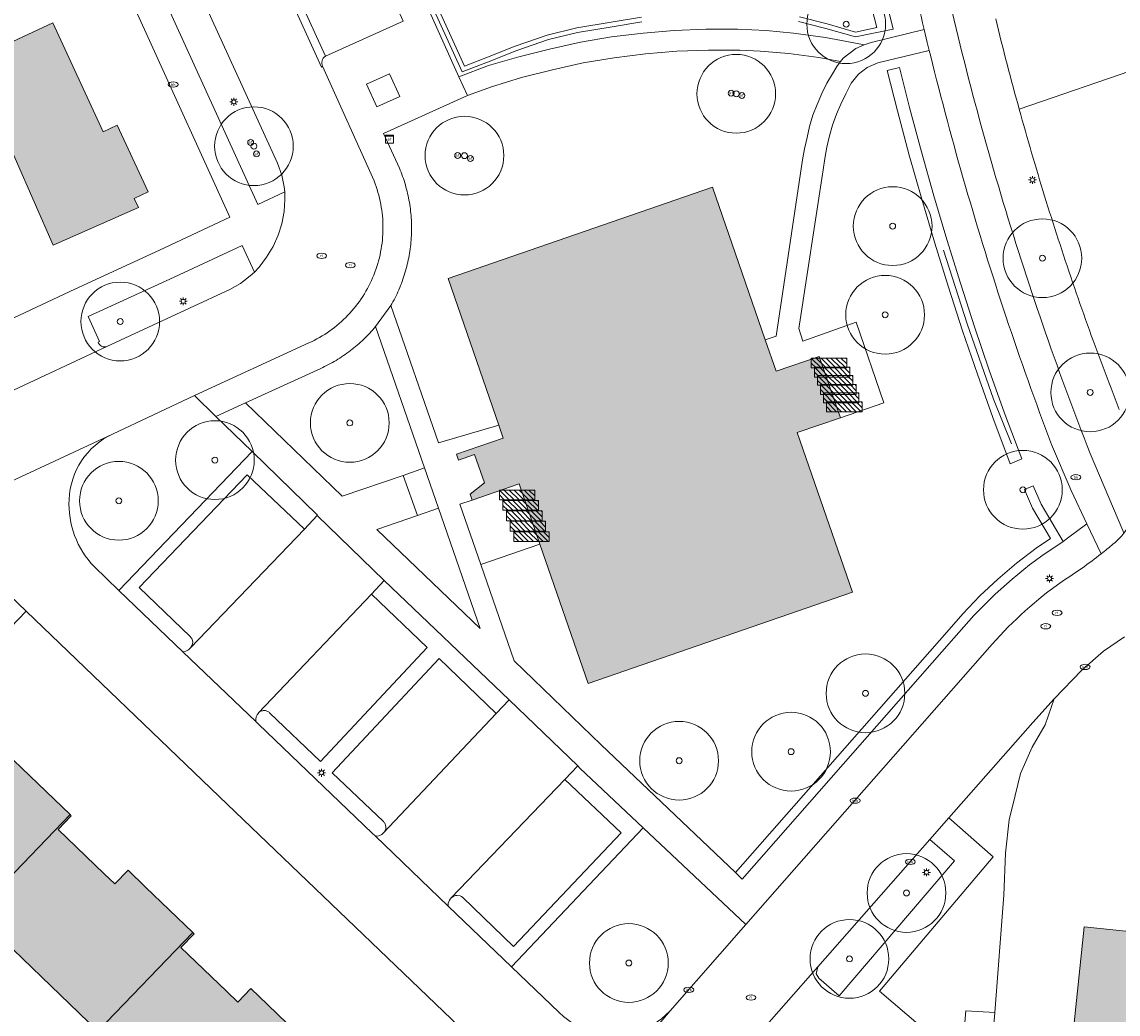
# Model space of a CAD drawing. Header units: metres. Extents: x 187482 to 189800, y 333582 to 335019.
# Tile 31 of 256: x 187856 to 187926, y 333896 to 333959. Entities that reach past the tile are written whole.
import ezdxf
from ezdxf.enums import TextEntityAlignment as Align

# ---------------------------------------------------------------- set-up
doc = ezdxf.new("R2010")
doc.units = ezdxf.units.M
doc.layers.get('0').update_dxf_attribs({"color": 252, "lineweight": 18})
for name, color, linetype, lineweight in [('B-WE-GR-BEPLANTING_CULTUUR_HEESTERS-GV', 252, 'Continuous', 18), ('B-WE-GR-BOOM-S', 252, 'Continuous', 18), ('B-WE-GR-HAAG-G', 252, 'GR-HAAG1-SO', 18), ('B-WE-IE-MEUBILAIR-S', 252, 'Continuous', 18), ('B-WE-IE-MEUBILAIR_WEGMEUBILAIR-S', 252, 'Continuous', 18), ('B-WE-OG-BEBOUWING-GV', 252, 'Continuous', 18), ('B-WE-OG-TERREIN_BEGROEID-GV', 252, 'Continuous', 18), ('B-WE-OG-TERREIN_ERF-GV', 252, 'Continuous', 18), ('B-WE-OG-WEG-GV', 252, 'Continuous', 18), ('B-WE-VH-GESLOTENVERHARDING-GV', 252, 'Continuous', 18), ('B-WE-VH-GESLOTENVERHARDING_ASFALT-GV', 252, 'Continuous', 18), ('B-WE-VH-OPENVERHARDING_BETONSTRAATSTEEN-GV', 252, 'Continuous', 18), ('B-WE-VH-OPENVERHARDING_TEGEL-GV', 252, 'Continuous', 18)]:
    doc.layers.add(name, color=color, linetype=linetype, lineweight=lineweight)
doc.layers.add('B-WE-OG-BEBOUWING-V', color=7, linetype='Continuous', lineweight=18, true_color=0xf0f0f0)
doc.styles.add('NLCS-ISO', font='NLCS-ISO.ttf')
doc.linetypes.add('GR-HAAG1-SO', pattern='A,6,[176,NLCS.SHX,S=0.125,R=0,X=0,Y=0],-2', length=8)

# ---------------------------------------------------------------- blocks, each defined once
blk = doc.blocks.new('SIE-MEUBILAIR_KAST_ELEKTRA-SO')
for points in [[(-1, 1), (1, 1), (1, 0.84), (-1, 0.84)], [(-1, 0.76), (1, 0.76), (1, -1), (-1, -1)]]:
    blk.add_lwpolyline(points, close=True)
at = {"style": 'NLCS-ISO'}
blk.add_text('et', height=0.75, dxfattribs=at).set_placement((0, 0), align=Align.MIDDLE_CENTER)
blk = doc.blocks.new('SIE-MEUBILAIR_PAAL_AFSLUITPAAL-SO')
blk.add_circle((0, 0), 0.75)
at = {"style": 'NLCS-ISO'}
blk.add_text('af', height=0.75, dxfattribs=at).set_placement((0, 0.05), align=Align.MIDDLE_CENTER)
blk = doc.blocks.new('SIE-MEUBILAIR_PAAL_LICHTMAST-SO')
for points in [[(-0.62, 0), (-1, 0)], [(-0.71, 0.71), (-0.44, 0.44)], [(0, 1), (0, 0.62)], [(0.44, 0.44), (0.71, 0.71)], [(1, 0), (0.62, 0)], [(-0.71, -0.71), (-0.44, -0.44)], [(0, -0.62), (0, -1)], [(0.44, -0.44), (0.71, -0.71)]]:
    blk.add_lwpolyline(points)
blk.add_circle((0, 0), 0.5)
blk = doc.blocks.new('SIE-MEUBILAIR_PUT_BRANDKRAAN-SO')
blk.add_ellipse((0, 0), major_axis=(1.25, 0), ratio=0.54)
at = {"style": 'NLCS-ISO'}
blk.add_text('bk', height=0.75, dxfattribs=at).set_placement((0.03, 0), align=Align.MIDDLE_CENTER)
blk = doc.blocks.new('SIE-MEUBILAIR_PUT_KOLK-SO')
blk.add_ellipse((0, 0), major_axis=(1.25, 0), ratio=0.54)
at = {"style": 'NLCS-ISO'}
blk.add_text('klk', height=0.75, dxfattribs=at).set_placement((0.03, 0), align=Align.MIDDLE_CENTER)
blk = doc.blocks.new('SIE-MEUBILAIR_PUT_RIOOLPUT-SO')
blk.add_ellipse((0, 0), major_axis=(1.25, 0), ratio=0.54)
at = {"style": 'NLCS-ISO'}
blk.add_text('ri', height=0.75, dxfattribs=at).set_placement((-0.04, 0.07), align=Align.MIDDLE_CENTER)
blk = doc.blocks.new('SIE-WEG_FIETSREK-SO')
for p, q in [((-4.5, 1.25), (-2, -1.25)), ((-4.5, 0), (-3.25, -1.25)), ((-3.25, 1.25), (-0.75, -1.25)), ((-2, 1.25), (0.5, -1.25)), ((-0.75, 1.25), (1.75, -1.25)), ((0.5, 1.25), (3, -1.25)), ((1.76, 1.25), (4.26, -1.25)), ((3.01, 1.25), (4.5, -0.24)), ((4.26, 1.25), (4.5, 1.01))]:
    blk.add_line(p, q)
at = {"flags": 128}
blk.add_lwpolyline([(4.51, -1.25), (-4.51, -1.25), (-4.51, 1.25), (4.51, 1.25), (4.51, -1.25)], close=True, dxfattribs=at)
blk = doc.blocks.new('SGR-BOOM_GBKN-SO')
at = {"color": 0, "linetype": 'ByBlock', "lineweight": 18}
for radius in [2, 0.15]:
    blk.add_circle((0, 0), radius, dxfattribs=at)

msp = doc.modelspace()

# ---------------------------------------------------------------- hatches: boundary and pattern name
at = {"layer": 'B-WE-OG-BEBOUWING-V'}
h = msp.add_hatch(color=256, dxfattribs=at)
h.dxf.hatch_style = 1
h.paths.add_polyline_path([(187848.717, 333957.764), (187851.419, 333952.156), (187854.24, 333953.53), (187857.882, 333945.278), (187863.302, 333947.671), (187863.034, 333948.244), (187863.918, 333948.658), (187861.962, 333952.897), (187861.07, 333952.483), (187857.863, 333959.404), (187852.807, 333957.056), (187851.811, 333959.2)], flags=17)
h = msp.add_hatch(color=256, dxfattribs=at)
h.dxf.hatch_style = 1
h.paths.add_polyline_path([(187907.903, 333934.323), (187906.557, 333938.217), (187903.816, 333937.269), (187903.127, 333939.261), (187899.774, 333948.96), (187882.981, 333943.153), (187886.199, 333933.848), (187886.481, 333933.031), (187883.504, 333932.002), (187883.632, 333931.633), (187884.662, 333931.99), (187885.286, 333930.184), (187884.383, 333929.46), (187884.511, 333929.091), (187887.488, 333930.12), (187888.811, 333926.292), (187891.87, 333917.447), (187908.663, 333923.253), (187905.163, 333933.375)], flags=17)
h = msp.add_hatch(color=256, dxfattribs=at)
h.dxf.hatch_style = 1
h.paths.add_polyline_path([(187852.938, 333902.855), (187858.962, 333909.118), (187855.907, 333912.056), (187854.846, 333913.076), (187854.014, 333912.211), (187853.359, 333912.841), (187850.225, 333915.855), (187845.034, 333910.456)], flags=17)
h = msp.add_hatch(color=256, dxfattribs=at)
h.dxf.hatch_style = 1
h.paths.add_polyline_path([(187858.962, 333909.118), (187852.938, 333902.855), (187860.738, 333895.355), (187866.76, 333901.618), (187863.748, 333904.516), (187862.645, 333905.577), (187861.813, 333904.712), (187861.136, 333905.363), (187858.209, 333908.177), (187859.041, 333909.042)], flags=17)
h = msp.add_hatch(color=256, dxfattribs=at)
h.dxf.hatch_style = 1
h.paths.add_polyline_path([(187860.738, 333895.355), (187868.537, 333887.855), (187874.56, 333894.119), (187871.523, 333897.039), (187870.444, 333898.077), (187869.612, 333897.212), (187868.904, 333897.893), (187866.008, 333900.677), (187866.84, 333901.542), (187866.76, 333901.618)], flags=17)
h = msp.add_hatch(color=256, dxfattribs=at)
h.dxf.hatch_style = 1
h.paths.add_polyline_path([(187921.607, 333884.91), (187921.514, 333884.021), (187921.151, 333880.535), (187925.526, 333880.171), (187934.024, 333879.235), (187936.683, 333883.248), (187935.127, 333883.54), (187935.446, 333886.841), (187932.027, 333887.177), (187932.459, 333891.401), (187932.559, 333892.382), (187935.703, 333891.994), (187936.433, 333897.912), (187931.629, 333898.411), (187931.908, 333901.096), (187923.384, 333901.983)], flags=17)

# ---------------------------------------------------------------- linework, layer by layer
at = {"layer": 'B-WE-GR-BEPLANTING_CULTUUR_HEESTERS-GV', "flags": 128}
for points in [[(187913.834, 333948.42), (187913.045, 333951.216), (187912.294, 333954.024), (187911.649, 333956.568), (187910.873, 333956.371), (187911.52, 333953.822), (187912.274, 333951.004), (187913.065, 333948.198), (187913.894, 333945.403), (187914.76, 333942.618), (187915.663, 333939.846), (187916.603, 333937.086), (187917.58, 333934.338), (187918.681, 333931.392), (187919.417, 333931.707), (187918.332, 333934.611), (187917.359, 333937.349), (187916.422, 333940.099), (187915.522, 333942.861), (187914.66, 333945.636)], [(187870.217, 333930.695), (187873.847, 333927.242), (187874.654, 333928.103), (187874.679, 333928.129), (187870.523, 333932.17), (187862.064, 333923.354), (187866.123, 333919.46), (187866.31, 333919.494), (187866.48, 333919.578), (187866.62, 333919.707), (187866.718, 333919.869), (187866.755, 333920.065), (187866.744, 333920.165), (187866.713, 333920.26), (187866.601, 333920.425), (187863.351, 333923.539)], [(187895.371, 333908.279), (187891.352, 333912.074), (187891.215, 333912.206), (187890.399, 333911.344), (187893.964, 333907.957), (187887.134, 333900.742), (187883.904, 333903.841), (187883.826, 333903.904), (187883.737, 333903.95), (187883.54, 333903.986), (187883.44, 333903.975), (187883.345, 333903.944), (187883.182, 333903.837), (187883.06, 333903.684), (187882.993, 333903.5), (187882.986, 333903.305), (187887.01, 333899.447)]]:
    msp.add_lwpolyline(points, close=True, dxfattribs=at)
for points in [[(187920.685, 333925.548), (187922.04, 333926.469), (187920.649, 333928.83), (187920.15, 333929.996), (187919.598, 333929.76), (187920.102, 333928.583), (187921.24, 333926.651), (187920.334, 333926.035), (187919.092, 333925.083), (187917.9, 333924.072), (187916.761, 333923.002), (187915.677, 333921.877), (187914.661, 333920.711), (187901.229, 333905.433), (187901.664, 333905.019), (187915.112, 333920.316)], [(187882.402, 333919.031), (187886.037, 333915.541), (187886.867, 333916.395), (187878.921, 333923.992), (187878.109, 333923.121), (187881.644, 333919.735), (187874.869, 333912.494), (187871.641, 333915.589)], [(187878.866, 333908.681), (187875.619, 333911.77), (187882.402, 333919.031)], [(187870.938, 333915.576), (187870.926, 333915.563)], [(187870.757, 333915.034), (187870.942, 333914.857), (187878.151, 333907.938), (187878.339, 333907.758)]]:
    msp.add_lwpolyline(points, dxfattribs=at)
at = {"layer": 'B-WE-GR-BEPLANTING_CULTUUR_HEESTERS-GV'}
for points in [[(187915.112, 333920.316, -0.06247), (187920.685, 333925.548)], [(187870.926, 333915.563, 0.210674), (187870.757, 333915.034)], [(187871.086, 333915.679, 0.090581), (187870.938, 333915.576)], [(187871.278, 333915.724, 0.098434), (187871.086, 333915.679)], [(187871.473, 333915.693, 0.09742), (187871.278, 333915.724)], [(187871.641, 333915.589, 0.095492), (187871.473, 333915.693)], [(187878.979, 333908.516, 0.101216), (187878.866, 333908.681)], [(187879.021, 333908.32, 0.101742), (187878.979, 333908.516)], [(187878.339, 333907.758, 0.25337), (187878.879, 333907.954)], [(187878.879, 333907.954, 0.083423), (187878.985, 333908.123)], [(187878.985, 333908.123, 0.100936), (187879.021, 333908.32)]]:
    msp.add_lwpolyline(points, format="xyb", dxfattribs=at)
at = {"layer": 'B-WE-GR-HAAG-G', "ltscale": 0.2, "flags": 128}
for points in [[(187910.873, 333956.371), (187911.649, 333956.568)], [(187911.649, 333956.568), (187912.294, 333954.024)], [(187911.52, 333953.822), (187910.873, 333956.371)], [(187912.274, 333951.004), (187911.52, 333953.822)], [(187912.294, 333954.024), (187913.045, 333951.216)], [(187913.065, 333948.198), (187912.274, 333951.004)], [(187913.045, 333951.216), (187913.834, 333948.42)], [(187913.894, 333945.403), (187913.065, 333948.198)], [(187913.834, 333948.42), (187914.66, 333945.636)], [(187914.76, 333942.618), (187913.894, 333945.403)], [(187914.66, 333945.636), (187915.522, 333942.861)], [(187918.766, 333932.665), (187917.627, 333935.492), (187915.962, 333940.278), (187914.443, 333944.959)], [(187915.663, 333939.846), (187914.76, 333942.618)], [(187915.522, 333942.861), (187916.422, 333940.099)], [(187916.603, 333937.086), (187915.663, 333939.846)], [(187916.422, 333940.099), (187917.359, 333937.349)], [(187917.58, 333934.338), (187916.603, 333937.086)], [(187917.359, 333937.349), (187918.332, 333934.611)], [(187918.681, 333931.392), (187917.58, 333934.338)], [(187918.332, 333934.611), (187919.417, 333931.707)], [(187870.523, 333932.17), (187862.064, 333923.354)], [(187919.417, 333931.707), (187918.681, 333931.392)], [(187920.15, 333929.996), (187919.598, 333929.76)], [(187919.598, 333929.76), (187920.102, 333928.583)], [(187920.649, 333928.83), (187920.15, 333929.996)], [(187922.04, 333926.469), (187920.649, 333928.83)], [(187920.102, 333928.583), (187921.24, 333926.651)], [(187921.24, 333926.651), (187920.334, 333926.035)], [(187920.334, 333926.035), (187919.092, 333925.083)], [(187919.092, 333925.083), (187917.9, 333924.072)], [(187917.9, 333924.072), (187916.761, 333923.002)], [(187916.761, 333923.002), (187915.677, 333921.877)], [(187915.677, 333921.877), (187914.661, 333920.711)], [(187914.661, 333920.711), (187901.229, 333905.433)], [(187920.9, 333914.809), (187921.478, 333916.477)], [(187920.087, 333913.39), (187920.9, 333914.809)], [(187919.338, 333911.722), (187920.087, 333913.39)], [(187919.002, 333910.329), (187919.338, 333911.722)], [(187918.614, 333908.777), (187919.002, 333910.329)], [(187918.397, 333906.677), (187918.614, 333908.777)], [(187895.371, 333908.279), (187887.01, 333899.447)], [(187918.291, 333904.009), (187918.397, 333906.677)], [(187917.712, 333896.539), (187918.291, 333904.009)]]:
    msp.add_lwpolyline(points, dxfattribs=at)
at = {"layer": 'B-WE-OG-BEBOUWING-GV', "flags": 128}
for points in [[(187848.717, 333957.764), (187851.419, 333952.156), (187854.24, 333953.53), (187857.882, 333945.278), (187863.302, 333947.671), (187863.034, 333948.244), (187863.918, 333948.658), (187861.962, 333952.897), (187861.07, 333952.483), (187857.863, 333959.404), (187852.807, 333957.056), (187851.811, 333959.2)], [(187907.903, 333934.323), (187906.557, 333938.217), (187903.816, 333937.269), (187903.127, 333939.261), (187899.774, 333948.96), (187882.981, 333943.153), (187886.199, 333933.848), (187886.481, 333933.031), (187883.504, 333932.002), (187883.632, 333931.633), (187884.662, 333931.99), (187885.286, 333930.184), (187884.383, 333929.46), (187884.511, 333929.091), (187887.488, 333930.12), (187888.811, 333926.292), (187891.87, 333917.447), (187908.663, 333923.253), (187905.163, 333933.375)], [(187852.938, 333902.855), (187858.962, 333909.118), (187855.907, 333912.056), (187854.846, 333913.076), (187854.014, 333912.211), (187853.359, 333912.841), (187850.225, 333915.855), (187845.034, 333910.456)], [(187858.962, 333909.118), (187852.938, 333902.855), (187860.738, 333895.355), (187866.76, 333901.618), (187863.748, 333904.516), (187862.645, 333905.577), (187861.813, 333904.712), (187861.136, 333905.363), (187858.209, 333908.177), (187859.041, 333909.042)], [(187860.738, 333895.355), (187868.537, 333887.855), (187874.56, 333894.119), (187871.523, 333897.039), (187870.444, 333898.077), (187869.612, 333897.212), (187868.904, 333897.893), (187866.008, 333900.677), (187866.84, 333901.542), (187866.76, 333901.618)], [(187921.607, 333884.91), (187921.514, 333884.021), (187921.151, 333880.535), (187925.526, 333880.171), (187934.024, 333879.235), (187936.683, 333883.248), (187935.127, 333883.54), (187935.446, 333886.841), (187932.027, 333887.177), (187932.459, 333891.401), (187932.559, 333892.382), (187935.703, 333891.994), (187936.433, 333897.912), (187931.629, 333898.411), (187931.908, 333901.096), (187923.384, 333901.983)]]:
    msp.add_lwpolyline(points, close=True, dxfattribs=at)
at = {"layer": 'B-WE-OG-TERREIN_BEGROEID-GV', "flags": 128}
for points in [[(187856.952, 333983.925), (187852.839, 333992.981), (187850.743, 333992.198), (187854.896, 333983.047), (187857.857, 333976.566), (187861.022, 333969.611), (187865.537, 333959.621), (187870.892, 333947.863), (187872.611, 333948.661), (187872.572, 333948.976), (187872.417, 333949.729), (187872.149, 333950.491), (187867.552, 333960.534), (187863.032, 333970.569), (187859.824, 333977.646)], [(187912.274, 333951.004), (187911.52, 333953.822), (187910.873, 333956.371), (187911.649, 333956.568), (187912.294, 333954.024), (187913.045, 333951.216), (187913.834, 333948.42), (187914.66, 333945.636), (187915.522, 333942.861), (187916.422, 333940.099), (187917.359, 333937.349), (187918.332, 333934.611), (187919.417, 333931.707), (187918.681, 333931.392), (187917.58, 333934.338), (187916.603, 333937.086), (187915.663, 333939.846), (187914.76, 333942.618), (187913.894, 333945.403), (187913.065, 333948.198)], [(187881.025, 333928.103), (187878.447, 333927.225), (187885.014, 333920.928), (187882.378, 333928.576)], [(187918.291, 333904.009), (187918.397, 333906.677), (187918.614, 333908.777), (187919.002, 333910.329), (187919.338, 333911.722), (187920.087, 333913.39), (187920.9, 333914.809), (187921.478, 333916.477), (187920.115, 333914.968), (187914.782, 333908.911), (187917.61, 333906.432), (187910.383, 333897.894), (187915.588, 333893.455), (187915.866, 333896.645), (187917.712, 333896.539)], [(187901.884, 333902.128), (187895.371, 333908.279), (187887.01, 333899.447), (187890.028, 333896.554), (187890.309, 333896.292), (187890.912, 333895.846), (187891.576, 333895.498), (187892.286, 333895.255), (187893.024, 333895.123), (187893.774, 333895.106), (187894.518, 333895.203), (187895.238, 333895.412), (187895.918, 333895.728), (187896.541, 333896.145), (187897.094, 333896.652)], [(187915.141, 333906.181), (187913.58, 333907.528), (187906.46, 333899.438), (187906.353, 333898.994), (187906.536, 333898.723), (187907.825, 333897.609)]]:
    msp.add_lwpolyline(points, close=True, dxfattribs=at)
at = {"layer": 'B-WE-OG-TERREIN_BEGROEID-GV'}
for points in [[(187913.814, 333965.42, 0.010601), (187915.774, 333956.925)], [(187918.49, 333956.778, -0.00384), (187917.765, 333959.657)], [(187915.851, 333949.004, -0.01006), (187913.619, 333957.342)], [(187915.774, 333956.925, 0.010682), (187918.09, 333948.519)], [(187919.259, 333953.91, -0.003753), (187918.49, 333956.778)], [(187920.044, 333951.149, -0.003302), (187919.259, 333953.91)], [(187920.871, 333948.399, -0.003869), (187920.044, 333951.149)], [(187879.883, 333950.177, -0.029305), (187880.264, 333949.109)], [(187880.264, 333949.109, -0.02842), (187880.519, 333948.004)], [(187918.414, 333940.763, -0.010044), (187915.851, 333949.004)], [(187918.09, 333948.519, 0.010592), (187920.758, 333940.219)], [(187921.738, 333945.663, -0.004075), (187920.871, 333948.399)], [(187880.519, 333948.004, -0.02846), (187880.645, 333946.878)], [(187880.645, 333946.878, -0.0291), (187880.64, 333945.744)], [(187880.64, 333945.744, -0.028564), (187880.504, 333944.619)], [(187922.646, 333942.939, -0.003744), (187921.738, 333945.663)], [(187880.504, 333944.619, -0.028877), (187880.24, 333943.516)], [(187880.24, 333943.516, -0.028712), (187879.849, 333942.452)], [(187923.594, 333940.229, -0.003748), (187922.646, 333942.939)], [(187879.849, 333942.452, -0.0292), (187879.339, 333941.44)], [(187921.306, 333932.63, -0.010076), (187918.414, 333940.763)], [(187878.371, 333940.109, -0.014147), (187878.005, 333939.696)], [(187920.758, 333940.219, 0.010525), (187923.774, 333932.039)], [(187924.582, 333937.533, -0.003749), (187923.594, 333940.229)], [(187877.617, 333939.303, -0.015344), (187877.207, 333938.933)], [(187878.005, 333939.696, -0.014092), (187877.617, 333939.303)], [(187876.778, 333938.586, -0.011579), (187876.33, 333938.263)], [(187877.207, 333938.933, -0.012744), (187876.778, 333938.586)], [(187875.383, 333937.695, -0.012155), (187874.888, 333937.451)], [(187875.865, 333937.966, -0.01458), (187875.383, 333937.695)], [(187876.33, 333938.263, -0.013619), (187875.865, 333937.966)], [(187925.61, 333934.853, -0.003752), (187924.582, 333937.533)], [(187861.65, 333933.274, 0.278017), (187858.901, 333929.137)], [(187858.901, 333929.137, 0.20699), (187860.492, 333924.862)]]:
    msp.add_lwpolyline(points, format="xyb", dxfattribs=at)
at = {"layer": 'B-WE-OG-TERREIN_BEGROEID-GV', "flags": 128}
for points in [[(187905.616, 333951.394), (187905.778, 333952.12), (187905.934, 333952.824), (187906.155, 333953.547), (187906.427, 333954.22), (187906.716, 333954.902), (187907.034, 333955.56), (187907.399, 333956.172), (187907.678, 333956.631), (187907.907, 333956.94), (187906.519, 333957.203), (187904.627, 333957.452), (187902.802, 333957.605), (187901.52, 333957.663), (187899.511, 333957.675), (187897.515, 333957.596), (187895.52, 333957.441), (187893.538, 333957.184), (187891.551, 333956.851), (187889.607, 333956.408), (187887.651, 333955.923), (187885.73, 333955.346), (187884.211, 333954.784), (187878.884, 333952.378), (187879.883, 333950.177)], [(187913.619, 333957.342), (187913.582, 333957.491), (187913.546, 333957.639), (187910.28, 333956.86), (187909.593, 333956.566), (187909.05, 333956.148), (187908.574, 333955.564), (187908.237, 333954.89), (187907.93, 333954.245), (187907.643, 333953.603), (187907.397, 333952.901), (187907.214, 333952.22), (187907.045, 333951.506), (187906.907, 333950.793), (187906.797, 333950.063), (187905.248, 333939.99), (187905.523, 333939.184), (187908.903, 333940.383), (187910.663, 333935.263), (187907.903, 333934.323), (187905.163, 333933.375), (187908.663, 333923.253), (187891.87, 333917.447), (187888.811, 333926.292), (187885.055, 333924.993), (187887.173, 333918.881), (187892.7, 333913.554), (187901.229, 333905.433), (187914.661, 333920.711), (187915.677, 333921.877), (187916.761, 333923.002), (187917.9, 333924.072), (187919.092, 333925.083), (187920.334, 333926.035), (187921.24, 333926.651), (187920.102, 333928.583), (187919.598, 333929.76), (187920.15, 333929.996), (187920.649, 333928.83), (187922.04, 333926.469), (187922.327, 333926.664), (187923.563, 333927.584), (187922.564, 333929.693), (187921.306, 333932.63)], [(187879.339, 333941.44), (187882.364, 333932.724), (187886.199, 333933.848), (187882.981, 333943.153), (187899.774, 333948.96), (187903.127, 333939.261), (187903.823, 333939.505), (187905.494, 333950.691), (187905.616, 333951.394)], [(187880.124, 333930.654), (187881.477, 333931.144), (187878.371, 333940.109)], [(187874.888, 333937.451), (187870.107, 333935.257), (187876.254, 333929.33), (187880.124, 333930.654)], [(187870.523, 333932.17), (187868.233, 333934.397), (187866.869, 333935.723), (187861.65, 333933.274)], [(187860.492, 333924.862), (187862.064, 333923.354), (187870.523, 333932.17)], [(187923.774, 333932.039), (187925.835, 333927.168), (187925.911, 333926.989), (187926.27, 333927.486), (187926.567, 333928.022), (187926.798, 333928.589), (187926.959, 333929.181), (187927.049, 333929.787), (187927.065, 333930.4), (187927.008, 333931.01), (187926.878, 333931.609), (187926.678, 333932.188)], [(187829.316, 333894.113), (187835.344, 333900.38), (187836.187, 333901.266), (187837.456, 333902.582), (187844.205, 333909.579), (187845.034, 333910.456), (187850.225, 333915.855), (187856.166, 333922.034), (187852.539, 333925.513)]]:
    msp.add_lwpolyline(points, dxfattribs=at)
at = {"layer": 'B-WE-OG-TERREIN_ERF-GV', "flags": 128}
for points in [[(187895.291, 333959.465), (187893.396, 333959.147), (187891.207, 333958.788), (187889.363, 333958.332), (187887.348, 333957.643), (187885.484, 333956.894), (187883.862, 333956.279), (187877.886, 333969.438)], [(187877.886, 333969.438), (187883.862, 333956.279), (187885.484, 333956.894), (187887.348, 333957.643), (187889.363, 333958.332), (187891.207, 333958.788), (187893.396, 333959.147), (187895.291, 333959.465)], [(187878.159, 333969.562), (187884.019, 333956.659), (187885.375, 333957.173), (187887.243, 333957.924), (187889.278, 333958.62), (187891.147, 333959.082), (187893.347, 333959.443), (187895.257, 333959.763)], [(187895.257, 333959.763), (187893.347, 333959.443), (187891.147, 333959.082), (187889.278, 333958.62), (187887.243, 333957.924), (187885.375, 333957.173), (187884.019, 333956.659), (187878.159, 333969.562)], [(187853.607, 333939.845), (187859.273, 333942.487), (187864.643, 333944.971), (187869.122, 333947.051), (187863.8, 333958.751), (187859.272, 333968.676), (187859.073, 333968.588), (187855.456, 333966.991)], [(187881.787, 333960.123), (187883.67, 333955.976), (187885.548, 333956.693), (187887.474, 333957.251), (187889.415, 333957.731), (187891.392, 333958.18), (187893.362, 333958.501), (187895.362, 333958.75), (187897.343, 333958.921), (187899.346, 333959.001), (187901.355, 333959.001), (187903.178, 333958.913), (187904.926, 333958.748), (187906.955, 333958.475), (187908.314, 333958.215), (187909.399, 333957.995), (187909.863, 333958.151), (187913.224, 333958.973)], [(187910.853, 333960.626), (187911.254, 333959.008), (187908.851, 333958.507), (187906.975, 333959.04), (187905.247, 333959.478)], [(187905.247, 333959.478), (187906.975, 333959.04), (187908.851, 333958.507), (187911.254, 333959.008), (187910.853, 333960.626)], [(187905.298, 333959.775), (187907.053, 333959.33), (187908.862, 333958.816), (187910.203, 333959.095), (187909.877, 333960.408)], [(187909.877, 333960.408), (187910.203, 333959.095), (187908.862, 333958.816), (187907.053, 333959.33), (187905.298, 333959.775)], [(187852.807, 333957.056), (187857.863, 333959.404), (187861.07, 333952.483), (187861.962, 333952.897), (187863.918, 333948.658), (187863.034, 333948.244), (187863.302, 333947.671), (187857.882, 333945.278), (187854.24, 333953.53)], [(187887.25, 333892.232), (187868.445, 333910.259), (187856.166, 333922.034), (187850.225, 333915.855), (187853.359, 333912.841), (187854.014, 333912.211), (187854.846, 333913.076), (187855.907, 333912.056), (187858.962, 333909.118), (187859.041, 333909.042), (187858.209, 333908.177), (187861.136, 333905.363), (187861.813, 333904.712), (187862.645, 333905.577), (187863.748, 333904.516), (187866.76, 333901.618), (187866.84, 333901.542), (187866.008, 333900.677), (187868.904, 333897.893), (187869.612, 333897.212), (187870.444, 333898.077), (187871.523, 333897.039), (187874.56, 333894.119)], [(187925.956, 333920.412), (187924.612, 333919.486), (187923.244, 333918.284), (187921.478, 333916.477), (187920.9, 333914.809), (187920.087, 333913.39), (187919.338, 333911.722), (187919.002, 333910.329), (187918.614, 333908.777), (187918.397, 333906.677), (187918.291, 333904.009), (187917.712, 333896.539), (187917.121, 333889.367), (187916.8, 333885.411), (187921.607, 333884.91), (187923.384, 333901.983), (187931.908, 333901.096)]]:
    msp.add_lwpolyline(points, dxfattribs=at)
at = {"layer": 'B-WE-OG-TERREIN_ERF-GV'}
msp.add_lwpolyline([(187913.224, 333958.973, -0.008014), (187911.723, 333965.763)], format="xyb", dxfattribs=at)
at = {"layer": 'B-WE-OG-TERREIN_ERF-GV', "flags": 128}
for points in [[(187881.477, 333931.144), (187880.124, 333930.654), (187881.025, 333928.103), (187882.378, 333928.576)], [(187850.99, 333885.33), (187858.781, 333877.836), (187866.716, 333870.203), (187867.541, 333871.089), (187869.058, 333872.673), (187867.125, 333874.524), (187869.165, 333876.654), (187871.097, 333874.804), (187875.54, 333879.444), (187876.386, 333880.307), (187868.537, 333887.855), (187860.738, 333895.355), (187852.938, 333902.855), (187845.034, 333910.456), (187844.205, 333909.579), (187837.456, 333902.582), (187836.187, 333901.266), (187835.344, 333900.38), (187839.301, 333896.574), (187843.207, 333892.817)]]:
    msp.add_lwpolyline(points, close=True, dxfattribs=at)
at = {"layer": 'B-WE-OG-WEG-GV', "flags": 128}
for points in [[(187869.107, 333942.467), (187869.794, 333942.853), (187870.402, 333943.328), (187870.672, 333943.571), (187869.907, 333945.253), (187865.57, 333943.243), (187860.121, 333940.747), (187860.829, 333939.168), (187860.745, 333939.129)], [(187861.31, 333938.84), (187866.549, 333941.285), (187869.107, 333942.467)]]:
    msp.add_lwpolyline(points, dxfattribs=at)
at = {"layer": 'B-WE-OG-WEG-GV'}
msp.add_lwpolyline([(187860.745, 333939.129, 0.422113), (187861.31, 333938.84)], format="xyb", dxfattribs=at)
at = {"layer": 'B-WE-VH-GESLOTENVERHARDING-GV', "flags": 128}
msp.add_lwpolyline([(187879.247, 333956.169), (187877.793, 333955.511), (187878.449, 333954.067), (187879.904, 333954.723)], close=True, dxfattribs=at)
at = {"layer": 'B-WE-VH-GESLOTENVERHARDING_ASFALT-GV', "flags": 128}
for points in [[(187878.274, 333949.357), (187875.005, 333956.647), (187874.933, 333956.588), (187870.552, 333966.246), (187866.404, 333975.387), (187862.095, 333984.891), (187857.97, 333993.977), (187858.034, 333994.002), (187857.491, 333995.188), (187852.796, 333993.078)], [(187852.839, 333992.981), (187856.952, 333983.925), (187859.824, 333977.646), (187863.032, 333970.569), (187867.552, 333960.534), (187872.149, 333950.491), (187872.417, 333949.729), (187872.572, 333948.976), (187872.611, 333948.661), (187872.604, 333948.187), (187872.57, 333947.409), (187872.423, 333946.63), (187872.176, 333945.907), (187871.859, 333945.186), (187871.45, 333944.516), (187870.968, 333943.878), (187870.672, 333943.571), (187870.402, 333943.328), (187869.794, 333942.853), (187869.107, 333942.467), (187866.549, 333941.285), (187861.31, 333938.84), (187855.048, 333935.93)], [(187919.259, 333953.91), (187927.024, 333956.586)], [(187927.024, 333956.586), (187919.259, 333953.91)], [(187836.071, 333921.348), (187841.497, 333923.885), (187846.683, 333926.305), (187846.946, 333926.447), (187861.65, 333933.274), (187866.869, 333935.723), (187874.134, 333939.068)], [(187902.443, 333894.877), (187906.46, 333899.438), (187913.58, 333907.528), (187914.782, 333908.911), (187920.115, 333914.968), (187921.478, 333916.477), (187923.244, 333918.284), (187924.612, 333919.486), (187925.956, 333920.412)], [(187917.546, 333919.936), (187901.884, 333902.128), (187897.094, 333896.652), (187891.93, 333890.571)]]:
    msp.add_lwpolyline(points, dxfattribs=at)
at = {"layer": 'B-WE-VH-GESLOTENVERHARDING_ASFALT-GV'}
for points in [[(187917.765, 333959.657, 0.00384), (187918.49, 333956.778)], [(187918.49, 333956.778, 0.003753), (187919.259, 333953.91)], [(187919.259, 333953.91, 0.003302), (187920.044, 333951.149)], [(187920.044, 333951.149, 0.003869), (187920.871, 333948.399)], [(187878.7, 333947.89, 0.047839), (187878.274, 333949.357)], [(187920.871, 333948.399, 0.004075), (187921.738, 333945.663)], [(187878.842, 333946.37, 0.047324), (187878.7, 333947.89)], [(187878.693, 333944.85, 0.04808), (187878.842, 333946.37)], [(187921.738, 333945.663, 0.003744), (187922.646, 333942.939)], [(187878.26, 333943.385, 0.047211), (187878.693, 333944.85)], [(187877.558, 333942.029, 0.047459), (187878.26, 333943.385)], [(187922.646, 333942.939, 0.003748), (187923.594, 333940.229)], [(187876.612, 333940.83, 0.048065), (187877.558, 333942.029)], [(187875.457, 333939.831, 0.048231), (187876.612, 333940.83)], [(187874.134, 333939.068, 0.047837), (187875.457, 333939.831)], [(187923.594, 333940.229, 0.003749), (187924.582, 333937.533)], [(187924.582, 333937.533, 0.003752), (187925.61, 333934.853)], [(187925.911, 333926.989, -0.047824), (187925.235, 333926.306)], [(187925.235, 333926.306, -0.008505), (187924.465, 333925.68)], [(187924.465, 333925.68, -0.02545), (187921.985, 333923.925)], [(187921.985, 333923.925, 0.059795), (187917.546, 333919.936)]]:
    msp.add_lwpolyline(points, format="xyb", dxfattribs=at)
at = {"layer": 'B-WE-VH-OPENVERHARDING_BETONSTRAATSTEEN-GV', "flags": 128}
for points in [[(187871.766, 333977.885), (187867.435, 333987.351), (187863.562, 333995.9), (187858.643, 333993.726), (187862.556, 333985.072), (187866.863, 333975.637), (187871.026, 333966.437), (187875.18, 333957.276), (187880.117, 333959.504), (187875.983, 333968.603)], [(187909.399, 333957.995), (187908.314, 333958.215), (187906.955, 333958.475), (187904.926, 333958.748), (187903.178, 333958.913), (187901.355, 333959.001), (187899.346, 333959.001), (187897.343, 333958.921), (187895.362, 333958.75), (187893.362, 333958.501), (187891.392, 333958.18), (187889.415, 333957.731), (187887.474, 333957.251), (187885.548, 333956.693), (187883.67, 333955.976), (187884.211, 333954.784), (187885.73, 333955.346), (187887.651, 333955.923), (187889.607, 333956.408), (187891.551, 333956.851), (187893.538, 333957.184), (187895.52, 333957.441), (187897.515, 333957.596), (187899.511, 333957.675), (187901.52, 333957.663), (187902.802, 333957.605), (187904.627, 333957.452), (187906.519, 333957.203), (187907.907, 333956.94), (187908.074, 333957.151), (187908.884, 333957.775)], [(187907.045, 333951.506), (187907.214, 333952.22), (187907.397, 333952.901), (187907.643, 333953.603), (187907.93, 333954.245), (187908.237, 333954.89), (187908.574, 333955.564), (187909.05, 333956.148), (187909.593, 333956.566), (187910.28, 333956.86), (187913.546, 333957.639), (187913.42, 333958.157), (187913.224, 333958.973), (187909.863, 333958.151), (187909.399, 333957.995), (187908.884, 333957.775), (187908.074, 333957.151), (187907.907, 333956.94), (187907.678, 333956.631), (187907.399, 333956.172), (187907.034, 333955.56), (187906.716, 333954.902), (187906.427, 333954.22), (187906.155, 333953.547), (187905.934, 333952.824), (187905.778, 333952.12), (187905.616, 333951.394), (187905.494, 333950.691), (187903.823, 333939.505), (187903.127, 333939.261), (187903.816, 333937.269), (187906.557, 333938.217), (187907.903, 333934.323), (187910.663, 333935.263), (187908.903, 333940.383), (187905.523, 333939.184), (187905.248, 333939.99), (187906.797, 333950.063), (187906.907, 333950.793)], [(187873.847, 333927.242), (187870.217, 333930.695), (187863.351, 333923.539), (187866.601, 333920.425), (187866.713, 333920.26), (187866.744, 333920.165), (187866.755, 333920.065), (187866.718, 333919.869), (187866.62, 333919.707)], [(187887.488, 333930.12), (187884.511, 333929.091), (187883.724, 333928.835), (187885.055, 333924.993), (187888.811, 333926.292)], [(187893.964, 333907.957), (187890.399, 333911.344), (187883.182, 333903.837), (187883.345, 333903.944), (187883.44, 333903.975), (187883.54, 333903.986), (187883.737, 333903.95), (187883.826, 333903.904), (187883.904, 333903.841), (187887.134, 333900.742)]]:
    msp.add_lwpolyline(points, close=True, dxfattribs=at)
for points in [[(187858.034, 333994.002), (187857.97, 333993.977), (187862.095, 333984.891), (187866.404, 333975.387), (187870.552, 333966.246), (187874.933, 333956.588), (187875.005, 333956.647)], [(187875.18, 333957.276), (187871.026, 333966.437), (187866.863, 333975.637)], [(187861.65, 333933.274), (187846.946, 333926.447)], [(187878.109, 333923.121), (187878.921, 333923.992), (187874.654, 333928.103), (187873.847, 333927.242), (187866.62, 333919.707), (187866.48, 333919.578), (187866.31, 333919.494), (187866.123, 333919.46), (187870.757, 333915.034)], [(187852.539, 333925.513), (187856.166, 333922.034), (187868.445, 333910.259), (187887.25, 333892.232)], [(187870.942, 333914.857), (187870.757, 333915.034), (187866.123, 333919.46), (187862.064, 333923.354), (187860.492, 333924.862)], [(187870.926, 333915.563), (187870.938, 333915.576), (187878.109, 333923.121)], [(187881.644, 333919.735), (187878.109, 333923.121), (187870.938, 333915.576)], [(187871.641, 333915.589), (187874.869, 333912.494), (187881.644, 333919.735)], [(187886.037, 333915.541), (187882.402, 333919.031), (187875.619, 333911.77), (187878.866, 333908.681)], [(187890.399, 333911.344), (187891.215, 333912.206), (187886.867, 333916.395), (187886.037, 333915.541), (187878.879, 333907.954)], [(187878.879, 333907.954), (187886.037, 333915.541)], [(187890.309, 333896.292), (187890.028, 333896.554), (187887.01, 333899.447), (187882.986, 333903.305), (187878.339, 333907.758), (187878.151, 333907.938), (187870.942, 333914.857)], [(187878.339, 333907.758), (187882.986, 333903.305), (187882.993, 333903.5), (187883.06, 333903.684), (187883.182, 333903.837), (187890.399, 333911.344)], [(187891.93, 333890.571), (187897.094, 333896.652), (187896.541, 333896.145)]]:
    msp.add_lwpolyline(points, dxfattribs=at)
at = {"layer": 'B-WE-VH-OPENVERHARDING_BETONSTRAATSTEEN-GV'}
for points in [[(187875.005, 333956.647, -0.389851), (187875.18, 333957.276)], [(187858.901, 333929.137, -0.278017), (187861.65, 333933.274)], [(187860.492, 333924.862, -0.20699), (187858.901, 333929.137)], [(187870.757, 333915.034, -0.210674), (187870.926, 333915.563)], [(187870.938, 333915.576, -0.090581), (187871.086, 333915.679)], [(187871.086, 333915.679, -0.098434), (187871.278, 333915.724)], [(187871.278, 333915.724, -0.09742), (187871.473, 333915.693)], [(187871.473, 333915.693, -0.095492), (187871.641, 333915.589)], [(187878.866, 333908.681, -0.101216), (187878.979, 333908.516)], [(187878.979, 333908.516, -0.101742), (187879.021, 333908.32)], [(187878.879, 333907.954, -0.25337), (187878.339, 333907.758)], [(187878.985, 333908.123, -0.083423), (187878.879, 333907.954)], [(187879.021, 333908.32, -0.100936), (187878.985, 333908.123)]]:
    msp.add_lwpolyline(points, format="xyb", dxfattribs=at)
at = {"layer": 'B-WE-VH-OPENVERHARDING_TEGEL-GV', "flags": 128}
for points in [[(187883.67, 333955.976), (187881.787, 333960.123), (187877.613, 333969.314), (187873.399, 333978.612), (187869.011, 333988.263), (187867.862, 333990.795), (187865.117, 333996.813), (187863.562, 333995.9), (187867.435, 333987.351), (187871.766, 333977.885), (187875.983, 333968.603), (187880.117, 333959.504), (187875.18, 333957.276)], [(187852.604, 333983.326), (187856.053, 333975.751), (187859.272, 333968.676), (187863.8, 333958.751), (187869.122, 333947.051), (187864.643, 333944.971), (187859.273, 333942.487), (187853.607, 333939.845)], [(187860.745, 333939.129), (187860.829, 333939.168), (187860.121, 333940.747), (187865.57, 333943.243), (187869.907, 333945.253), (187870.672, 333943.571), (187870.968, 333943.878), (187871.45, 333944.516), (187871.859, 333945.186), (187872.176, 333945.907), (187872.423, 333946.63), (187872.57, 333947.409), (187872.604, 333948.187), (187872.611, 333948.661), (187870.892, 333947.863), (187865.537, 333959.621), (187861.022, 333969.611), (187857.857, 333976.566), (187854.896, 333983.047)], [(187913.224, 333958.973), (187913.42, 333958.157), (187913.546, 333957.639), (187913.582, 333957.491), (187913.619, 333957.342)], [(187875.005, 333956.647), (187878.274, 333949.357)], [(187879.883, 333950.177), (187878.884, 333952.378), (187884.211, 333954.784), (187883.67, 333955.976)], [(187915.112, 333920.316), (187901.664, 333905.019), (187901.229, 333905.433), (187892.7, 333913.554), (187887.173, 333918.881), (187885.055, 333924.993), (187883.724, 333928.835), (187884.511, 333929.091), (187884.383, 333929.46), (187885.286, 333930.184), (187884.662, 333931.99), (187883.632, 333931.633), (187883.504, 333932.002), (187886.481, 333933.031), (187886.199, 333933.848), (187882.364, 333932.724), (187879.339, 333941.44), (187878.371, 333940.109), (187881.477, 333931.144), (187882.378, 333928.576), (187885.014, 333920.928), (187878.447, 333927.225), (187881.025, 333928.103), (187880.124, 333930.654), (187876.254, 333929.33), (187870.107, 333935.257), (187868.233, 333934.397), (187870.523, 333932.17), (187874.679, 333928.129), (187874.654, 333928.103), (187878.921, 333923.992), (187886.867, 333916.395), (187891.215, 333912.206), (187891.352, 333912.074), (187895.371, 333908.279), (187901.884, 333902.128), (187917.546, 333919.936)], [(187878.371, 333940.109), (187879.339, 333941.44)], [(187874.134, 333939.068), (187866.869, 333935.723), (187868.233, 333934.397), (187870.107, 333935.257), (187874.888, 333937.451)], [(187855.048, 333935.93), (187861.31, 333938.84)], [(187921.306, 333932.63), (187922.564, 333929.693), (187923.563, 333927.584), (187924.465, 333925.68)], [(187925.911, 333926.989), (187925.835, 333927.168), (187923.774, 333932.039)], [(187924.465, 333925.68), (187923.563, 333927.584), (187922.327, 333926.664), (187922.04, 333926.469), (187920.685, 333925.548)], [(187917.121, 333889.367), (187917.712, 333896.539), (187915.866, 333896.645), (187915.588, 333893.455), (187910.383, 333897.894), (187917.61, 333906.432), (187914.782, 333908.911), (187913.58, 333907.528), (187915.141, 333906.181), (187907.825, 333897.609), (187906.536, 333898.723), (187906.353, 333898.994), (187906.46, 333899.438), (187902.443, 333894.877)]]:
    msp.add_lwpolyline(points, dxfattribs=at)
at = {"layer": 'B-WE-VH-OPENVERHARDING_TEGEL-GV'}
for points in [[(187911.723, 333965.763, 0.008014), (187913.224, 333958.973)], [(187915.774, 333956.925, -0.010601), (187913.814, 333965.42)], [(187875.18, 333957.276, 0.389851), (187875.005, 333956.647)], [(187913.619, 333957.342, 0.01006), (187915.851, 333949.004)], [(187918.09, 333948.519, -0.010682), (187915.774, 333956.925)], [(187880.264, 333949.109, 0.029305), (187879.883, 333950.177)], [(187878.274, 333949.357, -0.047839), (187878.7, 333947.89)], [(187880.519, 333948.004, 0.02842), (187880.264, 333949.109)], [(187915.851, 333949.004, 0.010044), (187918.414, 333940.763)], [(187920.758, 333940.219, -0.010592), (187918.09, 333948.519)], [(187878.7, 333947.89, -0.047324), (187878.842, 333946.37)], [(187880.645, 333946.878, 0.02846), (187880.519, 333948.004)], [(187880.64, 333945.744, 0.0291), (187880.645, 333946.878)], [(187878.842, 333946.37, -0.04808), (187878.693, 333944.85)], [(187880.504, 333944.619, 0.028564), (187880.64, 333945.744)], [(187878.693, 333944.85, -0.047211), (187878.26, 333943.385)], [(187880.24, 333943.516, 0.028877), (187880.504, 333944.619)], [(187878.26, 333943.385, -0.047459), (187877.558, 333942.029)], [(187879.849, 333942.452, 0.028712), (187880.24, 333943.516)], [(187877.558, 333942.029, -0.048065), (187876.612, 333940.83)], [(187879.339, 333941.44, 0.0292), (187879.849, 333942.452)], [(187876.612, 333940.83, -0.048231), (187875.457, 333939.831)], [(187918.414, 333940.763, 0.010076), (187921.306, 333932.63)], [(187875.457, 333939.831, -0.047837), (187874.134, 333939.068)], [(187878.005, 333939.696, 0.014147), (187878.371, 333940.109)], [(187923.774, 333932.039, -0.010525), (187920.758, 333940.219)], [(187861.31, 333938.84, -0.422113), (187860.745, 333939.129)], [(187877.207, 333938.933, 0.015344), (187877.617, 333939.303)], [(187877.617, 333939.303, 0.014092), (187878.005, 333939.696)], [(187876.33, 333938.263, 0.011579), (187876.778, 333938.586)], [(187876.778, 333938.586, 0.012744), (187877.207, 333938.933)], [(187874.888, 333937.451, 0.012155), (187875.383, 333937.695)], [(187875.383, 333937.695, 0.01458), (187875.865, 333937.966)], [(187875.865, 333937.966, 0.013619), (187876.33, 333938.263)], [(187925.235, 333926.306, 0.047824), (187925.911, 333926.989)], [(187924.465, 333925.68, 0.008505), (187925.235, 333926.306)], [(187920.685, 333925.548, 0.06247), (187915.112, 333920.316)], [(187921.985, 333923.925, 0.02545), (187924.465, 333925.68)], [(187917.546, 333919.936, -0.059795), (187921.985, 333923.925)]]:
    msp.add_lwpolyline(points, format="xyb", dxfattribs=at)
at = {"layer": 'B-WE-VH-OPENVERHARDING_TEGEL-GV', "flags": 128}
msp.add_lwpolyline([(187879.247, 333956.169), (187879.904, 333954.723), (187878.449, 333954.067), (187877.793, 333955.511)], close=True, dxfattribs=at)

# ---------------------------------------------------------------- block references
at = {"layer": 'B-WE-GR-BOOM-S', "xscale": 1.25, "yscale": 1.25, "zscale": 1.25}
for p in [(187908.267, 333959.311), (187901.285, 333954.892), (187870.645, 333951.566), (187884.019, 333950.967), (187911.22, 333946.49), (187920.73, 333944.45), (187910.74, 333940.86), (187862.153, 333940.429), (187923.77, 333935.93), (187876.733, 333933.991), (187868.167, 333931.629), (187919.489, 333929.746), (187862.066, 333929.047), (187909.493, 333916.817), (187904.765, 333913.111), (187897.655, 333912.538), (187912.098, 333904.137), (187894.461, 333899.691), (187908.473, 333899.95)]:
    msp.add_blockref('SGR-BOOM_GBKN-SO', p, dxfattribs=at)
at = {"layer": 'B-WE-IE-MEUBILAIR-S', "xscale": 0.25, "yscale": 0.25, "zscale": 0.25}
for name, p in [('SIE-MEUBILAIR_PUT_BRANDKRAAN-SO', (187865.513, 333955.483)), ('SIE-MEUBILAIR_PAAL_AFSLUITPAAL-SO', (187900.956, 333954.932)), ('SIE-MEUBILAIR_PAAL_LICHTMAST-SO', (187869.365, 333954.386)), ('SIE-MEUBILAIR_PAAL_AFSLUITPAAL-SO', (187901.64, 333954.784)), ('SIE-MEUBILAIR_PAAL_AFSLUITPAAL-SO', (187870.437, 333951.803)), ('SIE-MEUBILAIR_KAST_ELEKTRA-SO', (187879.258, 333952.013)), ('SIE-MEUBILAIR_PAAL_AFSLUITPAAL-SO', (187870.806, 333951.074)), ('SIE-MEUBILAIR_PAAL_AFSLUITPAAL-SO', (187883.584, 333950.974)), ('SIE-MEUBILAIR_PAAL_AFSLUITPAAL-SO', (187884.396, 333950.78)), ('SIE-MEUBILAIR_PAAL_LICHTMAST-SO', (187920.101, 333949.421)), ('SIE-MEUBILAIR_PUT_RIOOLPUT-SO', (187874.943, 333944.6)), ('SIE-MEUBILAIR_PUT_RIOOLPUT-SO', (187876.765, 333944.011)), ('SIE-MEUBILAIR_PAAL_LICHTMAST-SO', (187866.156, 333941.715)), ('SIE-MEUBILAIR_PUT_BRANDKRAAN-SO', (187922.856, 333930.543)), ('SIE-MEUBILAIR_PAAL_LICHTMAST-SO', (187921.186, 333924.108)), ('SIE-MEUBILAIR_PUT_RIOOLPUT-SO', (187921.665, 333921.932)), ('SIE-MEUBILAIR_PUT_RIOOLPUT-SO', (187920.945, 333921.079)), ('SIE-MEUBILAIR_PUT_KOLK-SO', (187923.443, 333918.491)), ('SIE-MEUBILAIR_PAAL_LICHTMAST-SO', (187874.941, 333911.774)), ('SIE-MEUBILAIR_PUT_KOLK-SO', (187908.836, 333910.001)), ('SIE-MEUBILAIR_PUT_KOLK-SO', (187912.338, 333906.115)), ('SIE-MEUBILAIR_PAAL_LICHTMAST-SO', (187913.366, 333905.448)), ('SIE-MEUBILAIR_PUT_KOLK-SO', (187898.269, 333897.988)), ('SIE-MEUBILAIR_PUT_RIOOLPUT-SO', (187902.222, 333897.497))]:
    msp.add_blockref(name, p, dxfattribs=at)
at = {"layer": 'B-WE-IE-MEUBILAIR_WEGMEUBILAIR-S', "xscale": 0.25, "yscale": 0.25, "zscale": 0.25}
for p in [(187907.175, 333937.794), (187907.374, 333937.211), (187907.564, 333936.693), (187907.763, 333936.11), (187907.948, 333935.587), (187908.152, 333935.009), (187887.361, 333929.415), (187887.59, 333928.753), (187887.819, 333928.092), (187888.048, 333927.43), (187888.276, 333926.769)]:
    msp.add_blockref('SIE-WEG_FIETSREK-SO', p, dxfattribs=at)

doc.saveas('drawing.dxf')
